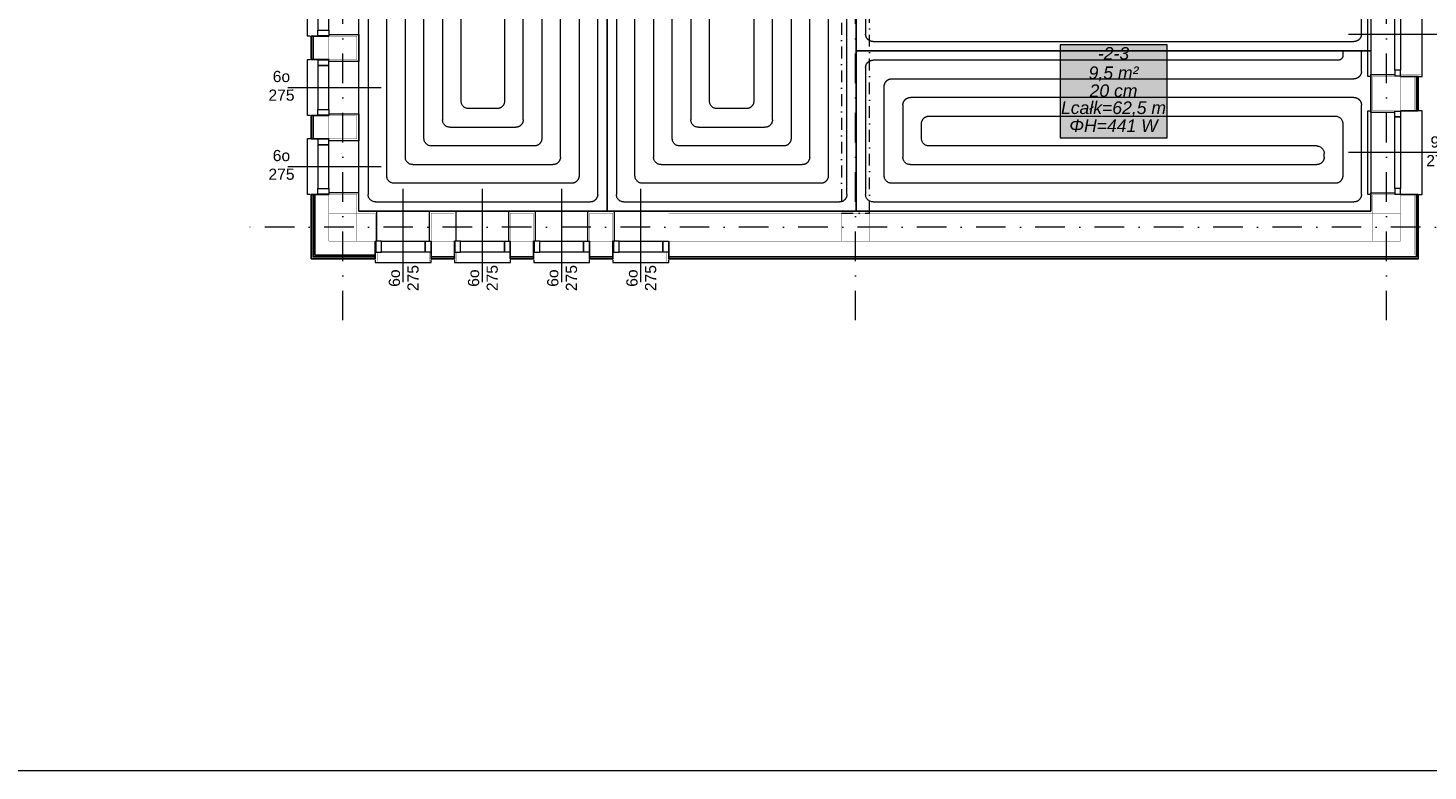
# Model space of a CAD drawing. Extents: x 4615668 to 9294084, y 16339 to 10688993.
# Tile 15 of 256: x 4716092 to 4717594, y 5341657 to 5342454. Entities that reach past the tile are written whole.
import ezdxf
from ezdxf.enums import TextEntityAlignment as Align

# ---------------------------------------------------------------- set-up
doc = ezdxf.new("R2010")
doc.units = 0
doc.header["$MEASUREMENT"] = 0
doc.linetypes.add('DASHDOT', pattern=[25.4, 12.7, -6.35, 0, -6.35])
doc.linetypes.add('DASHED', pattern=[19.05, 12.7, -6.35])
for name, color, linetype, lineweight in [('hatch', 253, 'Continuous', 0), ('Osie', 175, 'DASHDOT', 9), ('Wymiar', 7, 'Continuous', 9)]:
    doc.layers.add(name, color=color, linetype=linetype, lineweight=lineweight)
for name, color, linetype, lineweight, true_color in [('IS_PG_Ch', 7, 'Continuous', 13, 0x008000), ('IS_Podłoga grzewczo-chłodząca', 7, 'Continuous', 5, 0x000000), ('IS_Pomieszczenie (Ręczne)', 7, 'Continuous', 5, 0x000000), ('IS_Strefa podłóg', 7, 'Continuous', 13, 0x008000), ('IS_Wężownica OChP', 7, 'Continuous', 5, 0x800080)]:
    doc.layers.add(name, color=color, linetype=linetype, lineweight=lineweight, true_color=true_color)
doc.layers.add('MURY', color=7, linetype='Continuous')
doc.layers.add('STOLARKA', color=4, linetype='Continuous')
doc.styles.add('Arial__I__', font='ariali.ttf')
doc.styles.add('ARIAL_CE', font='arial.ttf', dxfattribs={"height": 15})

# ---------------------------------------------------------------- blocks, each defined once
blk = doc.blocks.new('G$C772A7A8F')
at = {"layer": 'STOLARKA', "color": 5, "lineweight": 0}
blk.add_line((100, 45), (0, 45), dxfattribs=at)
for points in [[(24, 0), (21, 0), (21, 90), (24, 90)], [(76, 0), (79, 0), (79, 90), (76, 90)]]:
    blk.add_lwpolyline(points, dxfattribs=at)
for points in [[(56, 89.5), (56, 83.5), (50, 83.5), (50, 89.5)], [(56, 83.5), (56, 6.5), (50, 6.5), (50, 83.5)], [(56, 0.5), (56, 6.5), (50, 6.5), (50, 0.5)]]:
    blk.add_lwpolyline(points, close=True, dxfattribs=at)
blk = doc.blocks.new('G$C0CCF9696')
at = {"layer": 'STOLARKA', "color": 5, "lineweight": 0}
blk.add_line((100, 30), (0, 30), dxfattribs=at)
for points in [[(68, 59.5), (68, 53.5), (56, 53.5), (56, 59.5)], [(68, 59.5), (68, 53.5), (56, 53.5), (56, 59.5)], [(68, 53.5), (68, 6.5), (56, 6.5), (56, 53.5)], [(68, 53.5), (68, 6.5), (56, 6.5), (56, 53.5)], [(68, 0.5), (68, 6.5), (56, 6.5), (56, 0.5)]]:
    blk.add_lwpolyline(points, close=True, dxfattribs=at)
blk.add_lwpolyline([(76, 0), (79, 0), (79, 60), (76, 60)], dxfattribs=at)
blk.add_lwpolyline([(76, 0), (79, 0), (79, 60), (76, 60)], dxfattribs=at)
blk = doc.blocks.new('G$C61CBF25F')
at = {"layer": 'Osie', "lineweight": 0, "ltscale": 2.5}
for p, q in [((305, 0), (305, 1880)), ((855, 0), (855, 1880)), ((1425, 0), (1425, 1880)), ((1525, 100), (204.8, 100))]:
    blk.add_line(p, q, dxfattribs=at)
blk = doc.blocks.new('G$CCAF8BBA6')
at = {"layer": 'MURY', "linetype": 'DASHDOT', "lineweight": 0}
blk.add_lwpolyline([(845, 115), (875, 115), (875, 625), (845, 625)], close=True, dxfattribs=at)
at = {"layer": 'MURY', "lineweight": 0, "ltscale": 40}
for points, const_width in [([(283, 306.6), (273, 306.6), (273, 277.6), (283, 277.6)], 0.1), ([(1445, 224.7), (1460, 224.7), (1460, 261.6), (1445, 261.6)], 0.2), ([(1445, 222.7), (1467, 222.7), (1467, 263.6), (1445, 263.6)], 0.1), ([(283, 221.6), (273, 221.6), (273, 192.6), (283, 192.6)], 0.1), ([(346.8, 73), (346.8, 63), (273, 63), (273, 136.8), (283, 136.8)], 0.1), ([(1445, 136.8), (1467, 136.8), (1467, 63), (657.6, 63), (657.6, 73)], 0.1), ([(402.6, 73), (402.6, 63), (431.6, 63), (431.6, 73)], 0.1), ([(487.6, 73), (487.6, 63), (516.6, 63), (516.6, 73)], 0.1), ([(572.6, 73), (572.6, 63), (601.6, 63), (601.6, 73)], 0.1)]:
    blk.add_lwpolyline(points, dxfattribs=dict(at, const_width=const_width))
at = {"layer": 'MURY', "lineweight": -3, "ltscale": 40}
for points in [[(295, 304.6), (276, 304.6), (276, 279.6), (295, 279.6)], [(295, 304.6), (278, 304.6), (278, 279.6), (295.3, 279.6)], [(1445, 224.7), (1464, 224.7), (1464, 261.6), (1445, 261.6)], [(1445.1, 224.7), (1462, 224.7), (1462, 261.6), (1445, 261.6)], [(295, 219.6), (276, 219.6), (276, 194.6), (295, 194.6)], [(295, 219.6), (278, 219.6), (278, 194.6), (295.3, 194.6)], [(344.6, 85), (344.6, 66), (276, 66), (276, 134.8), (295, 134.8)], [(344.6, 85), (344.6, 68), (278, 68), (278, 134.8), (295, 134.8)], [(344.6, 85), (344.6, 70), (280, 70), (280, 134.8), (295, 134.8)], [(1445, 134.8), (1462, 134.8), (1462, 68), (659.6, 68), (659.6, 85)], [(1445, 134.8), (1464, 134.8), (1464, 66), (659.6, 66), (659.6, 85)], [(404.6, 85), (404.6, 68), (429.6, 68), (429.6, 85.3)], [(404.6, 85), (404.6, 66), (429.6, 66), (429.6, 85)], [(489.6, 85), (489.6, 68), (514.6, 68), (514.6, 85.3)], [(489.6, 85), (489.6, 66), (514.6, 66), (514.6, 85)], [(574.6, 85), (574.6, 68), (599.6, 68), (599.6, 85.3)], [(574.6, 85), (574.6, 66), (599.6, 66), (599.6, 85)]]:
    blk.add_lwpolyline(points, dxfattribs=at)
at = {"layer": 'MURY', "lineweight": 0, "ltscale": 40}
for points in [[(295, 304.6, 0.2, 0.2, 0), (280, 304.6, 0.2, 0.2, 0), (280, 279.6, 0.2, 0.2, 0), (295, 279.6, 0.2, 0.2, 0)], [(295, 219.6, 0.2, 0.2, 0), (280, 219.6, 0.2, 0.2, 0), (280, 194.6, 0.2, 0.2, 0), (295, 194.6, 0.2, 0.2, 0)], [(1445, 134.8, 0.2, 0.2, 0), (1460, 134.8, 0.2, 0.2, 0), (1460, 70, 0.2, 0.2, 0), (659.6, 70, 0.2, 0.2, 0), (659.6, 85, 0.2, 0.2, 0)], [(404.6, 85, 0.2, 0.2, 0), (404.6, 70, 0.2, 0.2, 0), (429.6, 70, 0.2, 0.2, 0), (429.6, 85, 0.2, 0.2, 0)], [(489.6, 85, 0.2, 0.2, 0), (489.6, 70, 0.2, 0.2, 0), (514.6, 70, 0.2, 0.2, 0), (514.6, 85, 0.2, 0.2, 0)], [(574.6, 85, 0.2, 0.2, 0), (574.6, 70, 0.2, 0.2, 0), (599.6, 70, 0.2, 0.2, 0), (599.6, 85, 0.2, 0.2, 0)]]:
    blk.add_lwpolyline(points, format="xyseb", dxfattribs=at)
at = {"layer": 'MURY', "ltscale": 40, "const_width": 0.3}
for points in [[(295, 279.6), (295, 304.6), (325, 304.6), (325, 279.6)], [(1415, 224.7), (1445, 224.7), (1445, 261.6), (1415, 261.6)], [(295, 194.6), (295, 219.6), (325, 219.6), (325, 194.6)], [(295, 115), (325, 115), (325, 134.8), (295, 134.8)], [(1415, 115), (1445, 115), (1445, 134.8), (1415, 134.8)], [(295, 85), (325, 85), (325, 115), (295, 115)], [(325, 85), (325, 115), (344.6, 115), (344.6, 85)], [(404.6, 85), (429.6, 85), (429.6, 115), (404.6, 115)], [(489.6, 85), (514.6, 85), (514.6, 115), (489.6, 115)], [(574.6, 85), (599.6, 85), (599.6, 115), (574.6, 115)], [(659.6, 85), (845, 85), (845, 115), (659.6, 115)], [(659.6, 85), (684.6, 85), (684.6, 115), (659.6, 115)], [(845, 85), (875, 85), (875, 115), (845, 115)], [(875, 85), (1415, 85), (1415, 115), (875, 115)], [(1415, 85), (1445, 85), (1445, 115), (1415, 115)]]:
    blk.add_lwpolyline(points, close=True, dxfattribs=at)
at = {"layer": 'MURY', "lineweight": 0, "ltscale": 40}
for points in [[(295, 306.6), (327, 306.6), (327, 277.6), (295, 277.6)], [(1439, 222.7), (1413, 222.7), (1413, 263.6), (1439, 263.6)], [(295, 221.6), (327, 221.6), (327, 192.6), (295, 192.6)], [(346.6, 85), (346.6, 117), (327, 117), (327, 136.8), (295, 136.8)], [(327, 117), (1413, 117), (1413, 136.8), (1439, 136.8)], [(431.6, 85), (431.6, 117), (402.6, 117), (402.6, 85)], [(516.6, 85), (516.6, 117), (487.6, 117), (487.6, 85)], [(601.6, 85), (601.6, 117), (572.6, 117), (572.6, 85)]]:
    blk.add_lwpolyline(points, dxfattribs=at)
at = {"lineweight": 0, "ltscale": 40}
blk.add_blockref('G$C61CBF25F', (5, 0), dxfattribs=at)
at = {"layer": 'MURY', "color": 1, "lineweight": 0, "ltscale": 40, "xscale": -1}
for p in [(351, 304.6), (351, 219.6), (351, 134.8)]:
    blk.add_blockref('G$C0CCF9696', p, dxfattribs=at)
at = {"layer": 'MURY', "lineweight": 0, "ltscale": 40}
for p in [(1389, 261.6), (1389, 134.8)]:
    blk.add_blockref('G$C772A7A8F', p, dxfattribs=at)
at = {"layer": 'MURY', "color": 1, "lineweight": 0, "ltscale": 40, "rotation": 270}
for p in [(344.8, 141), (429.8, 141), (514.8, 141), (599.8, 141)]:
    blk.add_blockref('G$C0CCF9696', p, dxfattribs=at)
at = {"layer": 'MURY', "char_height": 12, "width": 1777.517, "attachment_point": 5, "style": 'ARIAL_CE'}
for s, insert, rotation in [('\\pxi-10,l16.666687,t16.666687;6o\\P275', (204.1, 251.3), 0.1544), ('\\pxi-10,l16.666687,t16.666687;9o\\P275', (1446.5, 181.1), 0.1544), ('\\pxi-10,l16.666687,t16.666687;6o\\P275', (204.1, 166.5), 0.1544), ('\\pxi-10,l16.666687,t16.666687;6o\\P275', (375.4, 5.3), 90.1544), ('\\pxi-10,l16.666687,t16.666687;6o\\P275', (460.4, 5.3), 90.1544), ('\\pxi-10,l16.666687,t16.666687;6o\\P275', (545.4, 5.3), 90.1544), ('\\pxi-10,l16.666687,t16.666687;6o\\P275', (630.4, 5.3), 90.1544)]:
    blk.add_mtext(s, dxfattribs=dict(at, insert=insert, rotation=rotation))

msp = doc.modelspace()

# ---------------------------------------------------------------- hatches: boundary and pattern name
at = {"layer": 'IS_Podłoga grzewczo-chłodząca', "lineweight": 50, "true_color": 0xffffff, "transparency": 33554687}
msp.add_hatch(color=7, dxfattribs=at).paths.add_polyline_path([(4717199.45, 5342336.18), (4717314.16, 5342336.18), (4717314.16, 5342436.01), (4717199.45, 5342436.01)])

# ---------------------------------------------------------------- linework, layer by layer
at = {"layer": 'hatch', "color": 252}
msp.add_lwpolyline([(4715124.06, 5344485.39), (4718944.06, 5344485.39), (4718944.06, 5341657.39), (4715124.06, 5341657.39)], close=True, dxfattribs=at)
at = {"layer": 'IS_PG_Ch', "extrusion": (0, 0, -1)}
for points in [[(-4716446.67, 5342257.62), (-4716446.67, 5342779.5), (-4716713.11, 5342779.5), (-4716713.11, 5342257.61)], [(-4716957.22, 5342779.5), (-4716957.22, 5342760.44), (-4716980.59, 5342760.44), (-4716980.59, 5342257.6), (-4716713.11, 5342257.61), (-4716713.11, 5342779.5)], [(-4716980.59, 5342604.57), (-4717532.67, 5342604.57), (-4717532.67, 5342429.57), (-4716980.59, 5342429.57)], [(-4717532.67, 5342257.59), (-4716980.59, 5342257.6), (-4716980.59, 5342429.57), (-4717532.67, 5342429.57)]]:
    msp.add_lwpolyline(points, close=True, dxfattribs=at)
at = {"layer": 'IS_Podłoga grzewczo-chłodząca'}
msp.add_lwpolyline([(4717199.45, 5342336.18), (4717314.16, 5342336.18), (4717314.16, 5342436.01), (4717199.45, 5342436.01)], close=True, dxfattribs=at)
at = {"layer": 'IS_Pomieszczenie (Ręczne)', "extrusion": (0, 0, -1)}
msp.add_lwpolyline([(-4716446.67, 5343903.62), (-4716962.67, 5343903.62), (-4716962.66, 5343534.15), (-4716985.67, 5343534.15), (-4716985.67, 5343691.62), (-4717237.67, 5343691.62), (-4717237.67, 5343903.63), (-4717532.67, 5343903.75), (-4717532.67, 5342257.59), (-4716446.67, 5342257.62)], close=True, dxfattribs=at)
at = {"layer": 'IS_Strefa podłóg', "extrusion": (0, 0, -1)}
msp.add_lwpolyline([(-4716980.59, 5342257.6), (-4716446.67, 5342257.62), (-4716446.67, 5342779.5), (-4716957.22, 5342779.5), (-4716957.22, 5342760.44), (-4716980.59, 5342760.44)], close=True, dxfattribs=at)
at = {"layer": 'IS_Strefa podłóg', "extrusion": (0, 7.18256e-60, -1)}
msp.add_lwpolyline([(-4716980.59, 5342760.44), (-4717005.63, 5342760.44), (-4717004.52, 5342780.52), (-4717532.67, 5342780.52), (-4717532.67, 5342257.59), (-4716980.59, 5342257.6)], close=True, dxfattribs=at)
at = {"layer": 'IS_Wężownica OChP', "color": 21, "linetype": 'DASHED', "ltscale": 70, "transparency": 33554687, "extrusion": (0, 0, -1)}
for points in [[(-4716456.67, 5342744.6), (-4716456.67, 5342275.62, -0.4142065), (-4716464.67, 5342267.62), (-4716695.1, 5342267.61, -0.4142207), (-4716703.11, 5342275.61), (-4716703.11, 5342761.5, -0.4142136)], [(-4716683.11, 5342741.5), (-4716683.11, 5342295.61, 0.4142204), (-4716675.11, 5342287.61), (-4716484.67, 5342287.62, 0.4142068), (-4716476.67, 5342295.62), (-4716476.67, 5342761.5, -0.4142136)], [(-4716496.67, 5342761.5), (-4716496.67, 5342315.62, -0.4142066), (-4716504.67, 5342307.62), (-4716655.1, 5342307.61, -0.4142205), (-4716663.11, 5342315.61), (-4716663.11, 5342721.5, -0.4142136)], [(-4716950.59, 5342722.44), (-4716950.59, 5342295.6, 0.4142203), (-4716942.59, 5342287.6), (-4716751.11, 5342287.61, 0.4142068), (-4716743.11, 5342295.61), (-4716743.11, 5342761.5, -0.4142136)], [(-4716763.11, 5342761.5), (-4716763.11, 5342315.61, -0.4142066), (-4716771.11, 5342307.61), (-4716922.59, 5342307.61, -0.4142205), (-4716930.59, 5342315.61), (-4716930.59, 5342702.44, -0.4142136)], [(-4716643.11, 5342701.5), (-4716643.11, 5342335.61, 0.414221), (-4716635.1, 5342327.61), (-4716524.67, 5342327.62, 0.414206), (-4716516.67, 5342335.62), (-4716516.67, 5342741.5, 0.4142137)], [(-4716723.11, 5342744.6), (-4716723.11, 5342275.61, -0.4142065), (-4716731.11, 5342267.61), (-4716962.59, 5342267.6, -0.4142206), (-4716970.59, 5342275.6), (-4716970.59, 5342742.44, -0.4142136)], [(-4716910.59, 5342682.44), (-4716910.59, 5342335.61, 0.4142209), (-4716902.59, 5342327.61), (-4716791.11, 5342327.61, 0.4142062), (-4716783.11, 5342335.61), (-4716783.11, 5342741.5, 0.4142136)], [(-4716536.67, 5342721.5), (-4716536.67, 5342355.62, -0.4142052), (-4716544.67, 5342347.62), (-4716615.1, 5342347.61, -0.414222), (-4716623.11, 5342355.61), (-4716623.11, 5342681.5, -0.4142136)], [(-4716803.11, 5342721.5), (-4716803.11, 5342355.61, -0.4142047), (-4716811.11, 5342347.61), (-4716882.59, 5342347.61, -0.4142223), (-4716890.59, 5342355.61), (-4716890.59, 5342662.44, -0.4142136)], [(-4716603.11, 5342661.5), (-4716603.11, 5342375.61, 0.4142224), (-4716595.1, 5342367.61), (-4716564.67, 5342367.62, 0.4142048), (-4716556.67, 5342375.62), (-4716556.67, 5342701.5, 0.4142135)], [(-4716870.59, 5342642.44), (-4716870.59, 5342375.61, 0.4142222), (-4716862.59, 5342367.61), (-4716831.11, 5342367.61, 0.4142048), (-4716823.11, 5342375.61), (-4716823.11, 5342701.5, 0.4142136)], [(-4716990.59, 5342586.57), (-4716990.59, 5342447.57, -0.4142136), (-4716998.59, 5342439.57), (-4717514.67, 5342439.57, -0.4142136), (-4717522.67, 5342447.57), (-4717522.67, 5342546.57, -0.4142136)], [(-4717502.67, 5342429.57), (-4717502.67, 5342424.47, 0.4142136), (-4717497.77, 5342419.57), (-4716998.59, 5342419.57, -0.4142136), (-4716990.59, 5342411.57), (-4716990.59, 5342275.6, -0.4142055), (-4716998.59, 5342267.6), (-4717514.67, 5342267.59, -0.4142216), (-4717522.67, 5342275.59), (-4717522.67, 5342371.57, -0.4142136), (-4717514.67, 5342379.57), (-4717038.59, 5342379.57, -0.4142136), (-4717030.59, 5342371.57), (-4717030.59, 5342315.6, -0.4142054), (-4717038.59, 5342307.6), (-4717474.67, 5342307.59, -0.4142218), (-4717482.67, 5342315.59), (-4717482.67, 5342319.59, -0.4142057), (-4717474.67, 5342327.59), (-4717058.59, 5342327.6, 0.4142057), (-4717050.59, 5342335.6), (-4717050.59, 5342351.57, 0.4142137), (-4717058.59, 5342359.57), (-4717494.67, 5342359.57, 0.4142134), (-4717502.67, 5342351.57), (-4717502.67, 5342295.59, 0.4142217), (-4717494.67, 5342287.59), (-4717018.59, 5342287.6, 0.4142054), (-4717010.59, 5342295.6), (-4717010.59, 5342391.57, 0.4142136), (-4717018.59, 5342399.57), (-4717514.67, 5342399.57, -0.4142136), (-4717522.67, 5342407.57), (-4717522.67, 5342429.57)]]:
    msp.add_lwpolyline(points, format="xyb", dxfattribs=at)

# ---------------------------------------------------------------- block references
at = {"layer": 'Wymiar', "lineweight": 0, "ltscale": 40}
msp.add_blockref('G$CCAF8BBA6', (4716119.67, 5342140.62), dxfattribs=at)

# ---------------------------------------------------------------- texts
at = {"layer": 'IS_Podłoga grzewczo-chłodząca', "color": 96, "true_color": 0x008000, "transparency": 33554687, "style": 'Arial__I__'}
for s, p in [('-2-3', (4717256.63, 5342416.08)), ('20 cm', (4717256.63, 5342376.08))]:
    msp.add_text(s, height=13.5, dxfattribs=at).set_placement(p, align=Align.BOTTOM_CENTER)
for s, p in [('9,5 m²', (4717256.63, 5342406.08)), ('Lcałk=62,5 m', (4717256.63, 5342368.58))]:
    msp.add_text(s, height=13.5, dxfattribs=at).set_placement(p, align=Align.MIDDLE_CENTER)
msp.add_text('ΦH=441 W', height=13.5, dxfattribs=at).set_placement((4717256.63, 5342356.08), align=Align.TOP_CENTER)

doc.saveas('drawing.dxf')
